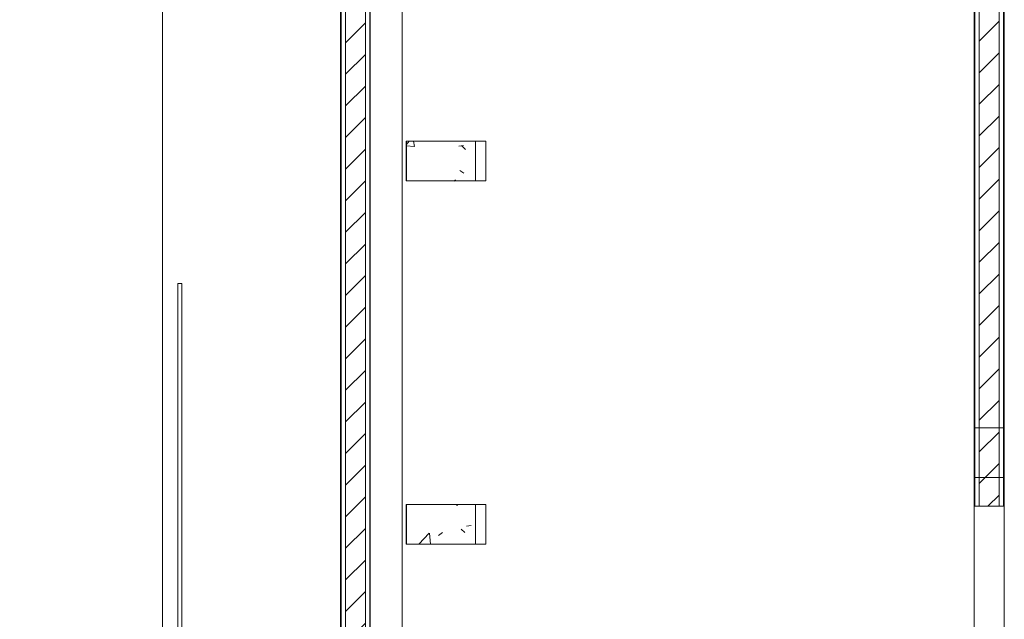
# Model space of a CAD drawing. Header units: metres. Extents: x 1.7 to 42.3, y -72.9 to -47.6.
# Tile 121 of 216: x 9.8 to 14.8, y -61.6 to -58.6. Entities that reach past the tile are written whole.
import ezdxf

# ---------------------------------------------------------------- set-up
doc = ezdxf.new("R2010")
doc.units = ezdxf.units.M
doc.layers.add('2PAV - FRIG_dwg', color=7, linetype='Continuous', lineweight=18, true_color=0x767676)
doc.layers.add('TUB_FRIGO', color=30, linetype='Continuous', lineweight=18, true_color=0xff7f00)
for name, color, linetype, lineweight in [('A-COLS', 7, 'Continuous', 18), ('A-FLOR', 7, 'Continuous', 18), ('A-GENM', 7, 'Continuous', 18), ('A-WALL', 7, 'Continuous', 18), ('A-WALL-PATT', 7, 'Continuous', 18), ('S-COLS', 7, 'Continuous', 18)]:
    doc.layers.add(name, color=color, linetype=linetype, lineweight=lineweight)
pattern_1 = [(50, (21.555, -62.9), (0.546555, -0.047815), [0.05715, -0.62865]), (355, (21.555, -62.9), (-0.105728, 0.573166), [0.04572, -0.50292]), (100.451, (21.601, -62.904), (0.440828, 0.52535), [0.04857, -0.53427]), (46.184, (21.555, -62.748), (0.813237, -0.12613), [0.08573, -0.94298]), (96.636, (21.623, -62.758), (0.71221, 0.742287), [0.07286, -0.80141]), (351.184, (21.555, -62.748), (0.712217, 0.742274), [0.06858, -0.75438]), (21, (21.631, -62.786), (0.454846, -0.306795), [0.05715, -0.62865]), (326, (21.631, -62.786), (0.185405, 0.55256), [0.04572, -0.50292]), (71.451, (21.669, -62.811), (0.64025, 0.245763), [0.04857, -0.53427]), (37.5, (21.555, -62.9), (0.009261, 0.2536672), [0.02515, -0.47168, 0.02515, -0.48539, -0.50482]), (37.5, (21.555, -62.9), (0.009261, 0.2536672), [-1.007, 0.02515, -0.47968]), (7.5, (21.555, -62.9), (0.200456, 0.300546), [0.02515, -0.26594, 0.02515, -0.46025, -0.1924]), (7.5, (21.555, -62.9), (0.200456, 0.300546), [-0.77648, 0.02515, -0.16726]), (327.5, (21.385, -62.9), (0.4067682, -0.0171882), [0.02515, -0.16535, 0.02515, -0.56921, -0.78867]), (327.5, (21.385, -62.9), (0.4067682, -0.0171882), [-0.78486, 0.02515, -0.76352]), (317.5, (21.309, -62.9), (0.444383, 0.076279), [0.02515, -0.2225, 0.02515, -0.36957, -0.56007]), (317.5, (21.309, -62.9), (0.444383, 0.076279), [-0.64237, 0.02515, -0.53492])]
pattern_2 = [(45, (21.555, -62.9), (-0.0795495, 0.0795495), [])]

# ---------------------------------------------------------------- blocks, each defined once
blk = doc.blocks.new('Led_Stripe_11805 - Led_Stripe_11805-7511531-2PAV - FRIGORÍFICA')
at = {"layer": 'A-GENM', "color": 253, "true_color": 0xaaaaaa}
for p, q in [((-1.5, -0.01), (-1.5, 0.01)), ((-1.5, 0.01), (1.5, 0.01)), ((1.5, 0.01), (1.5, -0.01)), ((1.5, -0.01), (-1.5, -0.01))]:
    blk.add_line(p, q, dxfattribs=at)
blk = doc.blocks.new('4 GRE - ESCOLA DE CINEMA E AUDIOVISUAL CINE REX R07_rvt-1-2PAV - FRIGORÍFICA')
at = {"layer": 'A-WALL-PATT', "true_color": 0xd4d4d4}
h = blk.add_hatch(dxfattribs=at)
h.set_pattern_fill('FP_2', color=254, style=0, pattern_type=2)
h.set_pattern_definition(pattern_2)
h.paths.add_polyline_path([(11.434, -68.1376), (11.534, -68.1376), (11.534, -67.9161), (11.434, -67.9161), (11.434, -68.1319)])
h.paths.add_polyline_path([(11.484, -66.9661), (11.534, -66.9661), (11.534, -56.1865), (11.434, -56.1865), (11.434, -66.9661)])
h.paths.add_polyline_path([(11.534, -55.2365), (11.534, -54.5715), (11.434, -54.5715), (11.434, -55.2365), (11.484, -55.2365)])
h = blk.add_hatch(dxfattribs=at)
h.set_pattern_fill('FP_2', color=254, style=0, pattern_type=2)
h.set_pattern_definition(pattern_2)
h.paths.add_polyline_path([(14.674, -67.9426), (14.724, -67.9426), (14.724, -67.2461), (14.624, -67.2461), (14.624, -67.9426)])
h.paths.add_polyline_path([(14.724, -65.9961), (14.724, -62.4364), (14.624, -62.4364), (14.624, -65.9961), (14.674, -65.9961)])
h.paths.add_polyline_path([(14.724, -61.0364), (14.724, -54.8165), (14.624, -54.8165), (14.624, -61.0364)])
h = blk.add_hatch(dxfattribs=at)
h.set_pattern_fill('FP_1', color=254, style=0, pattern_type=2)
h.set_pattern_definition(pattern_1)
h.paths.add_polyline_path([(11.484, -66.9911), (11.484, -66.9886), (11.4115, -66.9886), (11.4115, -56.164), (11.484, -56.164), (11.484, -56.1615), (11.409, -56.1615), (11.409, -66.9911)])
h.paths.add_polyline_path([(11.484, -55.2615), (11.484, -55.259), (11.4115, -55.259), (11.4115, -54.839), (11.409, -54.839), (11.409, -55.2615)])
h = blk.add_hatch(dxfattribs=at)
h.set_pattern_fill('FP_1', color=254, style=0, pattern_type=2)
h.set_pattern_definition(pattern_1)
h.paths.add_polyline_path([(11.5565, -68.1376), (11.559, -68.1376), (11.559, -67.8911), (11.484, -67.8911), (11.484, -67.8936), (11.5565, -67.8936), (11.5565, -67.9213)])
h.paths.add_polyline_path([(11.529, -66.9911), (11.559, -66.9911), (11.559, -65.3561), (11.5565, -65.3561), (11.5565, -66.9886), (11.484, -66.9886), (11.484, -66.9911)])
h.paths.add_polyline_path([(11.559, -65.2861), (11.559, -56.1615), (11.484, -56.1615), (11.484, -56.164), (11.5565, -56.164), (11.5565, -65.2861)])
h.paths.add_polyline_path([(11.529, -55.2615), (11.559, -55.2615), (11.559, -55.1765), (11.5565, -55.1765), (11.5565, -55.259), (11.484, -55.259), (11.484, -55.2615)])
h.paths.add_polyline_path([(11.559, -55.1065), (11.559, -54.839), (11.5565, -54.839), (11.5565, -55.1065)])
h = blk.add_hatch(dxfattribs=at)
h.set_pattern_fill('FP_1', color=254, style=0, pattern_type=2)
h.set_pattern_definition(pattern_1)
h.paths.add_polyline_path([(14.6015, -67.9426), (14.6015, -67.2236), (14.674, -67.2236), (14.674, -67.2211), (14.599, -67.2211), (14.599, -67.9426)])
h.paths.add_polyline_path([(14.599, -66.0211), (14.674, -66.0211), (14.674, -66.0186), (14.6015, -66.0186), (14.6015, -65.3561), (14.599, -65.3561), (14.599, -65.8465)])
h.paths.add_polyline_path([(14.599, -65.2861), (14.6015, -65.2861), (14.6015, -62.4364), (14.599, -62.4364), (14.599, -64.1867)])
h.paths.add_polyline_path([(14.6015, -61.0364), (14.6015, -54.8415), (14.599, -54.8415), (14.599, -61.0364)])
h = blk.add_hatch(dxfattribs=at)
h.set_pattern_fill('FP_1', color=254, style=0, pattern_type=2)
h.set_pattern_definition(pattern_1)
h.paths.add_polyline_path([(14.749, -67.9426), (14.749, -67.2211), (14.674, -67.2211), (14.674, -67.2236), (14.7465, -67.2236), (14.7465, -67.9426)])
h.paths.add_polyline_path([(14.674, -66.0211), (14.749, -66.0211), (14.749, -62.4364), (14.7465, -62.4364), (14.7465, -66.0186), (14.674, -66.0186)])
h.paths.add_polyline_path([(14.749, -61.0364), (14.749, -54.8415), (14.7465, -54.8415), (14.7465, -61.0364)])
at = {"layer": 'S-COLS', "true_color": 0xaaaaaa}
h = blk.add_hatch(dxfattribs=at)
h.set_pattern_fill('FP_1', color=253, style=0, pattern_type=2)
h.set_pattern_definition(pattern_1)
h.paths.add_polyline_path([(12.089, -59.3985), (12.089, -59.1985), (11.739, -59.1985), (11.739, -59.3985)])
h = blk.add_hatch(dxfattribs=at)
h.set_pattern_fill('FP_1', color=253, style=0, pattern_type=2)
h.set_pattern_definition(pattern_1)
h.paths.add_polyline_path([(12.089, -61.227), (12.089, -61.027), (11.739, -61.027), (11.739, -61.227)])
at = {"layer": 'A-FLOR', "color": 253, "true_color": 0xaaaaaa}
blk.add_line((11.7198, -65.2861), (11.7198, -56.3415), dxfattribs=at)
at = {"layer": 'A-WALL', "color": 253, "true_color": 0xaaaaaa}
for p, q in [((14.599, -54.8415), (14.599, -61.0364)), ((14.6015, -54.8415), (14.6015, -61.0364)), ((14.624, -54.8415), (14.624, -61.0364)), ((14.724, -54.8415), (14.724, -61.0364)), ((14.7465, -54.8415), (14.7465, -61.0364)), ((14.749, -61.0364), (14.749, -54.8415)), ((11.409, -56.1615), (11.409, -66.9911)), ((11.4115, -56.164), (11.4115, -66.9886)), ((11.434, -56.1865), (11.434, -66.9661)), ((11.534, -65.2861), (11.534, -56.1865)), ((11.5565, -65.2861), (11.5565, -56.164)), ((11.559, -65.2861), (11.559, -56.1615)), ((14.599, -61.0364), (14.749, -61.0364)), ((14.599, -62.4364), (14.599, -61.0364)), ((14.749, -61.0364), (14.749, -62.4364))]:
    blk.add_line(p, q, dxfattribs=at)
at = {"layer": 'S-COLS', "color": 253, "true_color": 0xaaaaaa}
for p, q in [((12.089, -59.1985), (11.739, -59.1985)), ((11.739, -59.1985), (11.739, -59.3985)), ((12.089, -59.3985), (12.089, -59.1985)), ((11.739, -59.3985), (12.089, -59.3985)), ((12.089, -61.027), (11.739, -61.027)), ((11.739, -61.027), (11.739, -61.227)), ((12.089, -61.227), (12.089, -61.027)), ((11.739, -61.227), (12.089, -61.227))]:
    blk.add_line(p, q, dxfattribs=at)
at = {"layer": 'A-GENM', "color": 253, "lineweight": 18, "true_color": 0xaaaaaa, "extrusion": (0, 0, -1), "rotation": 269.9999999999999}
blk.add_blockref('Led_Stripe_11805 - Led_Stripe_11805-7511531-2PAV - FRIGORÍFICA', (-10.5998, -61.4154), dxfattribs=at)
blk = doc.blocks.new('Family - P61-300170-2PAV - FRIGORÍFICA')
at = {"layer": 'S-COLS', "color": 253, "true_color": 0xaaaaaa}
for p, q in [((-0.075, 0.125), (-0.075, -0.125)), ((0.075, 0.125), (-0.075, 0.125)), ((0.075, -0.125), (0.075, 0.125)), ((-0.075, -0.125), (0.075, -0.125))]:
    blk.add_line(p, q, dxfattribs=at)
blk = doc.blocks.new('Family - P61-301642-2PAV - FRIGORÍFICA')
at = {"layer": 'S-COLS', "color": 253, "true_color": 0xaaaaaa}
for p, q in [((-0.075, 0.125), (-0.075, -0.125)), ((0.075, 0.125), (-0.075, 0.125)), ((0.075, -0.125), (0.075, 0.125)), ((-0.075, -0.125), (0.075, -0.125))]:
    blk.add_line(p, q, dxfattribs=at)
blk = doc.blocks.new('Family - P28-300188-2PAV - FRIGORÍFICA')
at = {"layer": 'S-COLS', "color": 253, "true_color": 0xaaaaaa}
for p, q in [((0.2, 0.1), (-0.2, 0.1)), ((-0.2, 0.1), (-0.2, -0.1)), ((0.2, -0.1), (0.2, 0.1)), ((-0.2, -0.1), (0.2, -0.1))]:
    blk.add_line(p, q, dxfattribs=at)
blk = doc.blocks.new('Family - P28-301609-2PAV - FRIGORÍFICA')
at = {"layer": 'S-COLS', "color": 253, "true_color": 0xaaaaaa}
for p, q in [((0.2, 0.1), (-0.2, 0.1)), ((-0.2, 0.1), (-0.2, -0.1)), ((0.2, -0.1), (0.2, 0.1)), ((-0.2, -0.1), (0.2, -0.1))]:
    blk.add_line(p, q, dxfattribs=at)
blk = doc.blocks.new('Family - P29-300316-2PAV - FRIGORÍFICA')
at = {"layer": 'S-COLS', "color": 253, "true_color": 0xaaaaaa}
for p, q in [((0.2, 0.1), (-0.2, 0.1)), ((-0.2, 0.1), (-0.2, -0.1)), ((0.2, -0.1), (0.2, 0.1)), ((-0.2, -0.1), (0.2, -0.1))]:
    blk.add_line(p, q, dxfattribs=at)
blk = doc.blocks.new('Family - P29-301610-2PAV - FRIGORÍFICA')
at = {"layer": 'S-COLS', "color": 253, "true_color": 0xaaaaaa}
for p, q in [((0.2, 0.1), (-0.2, 0.1)), ((-0.2, 0.1), (-0.2, -0.1)), ((0.2, -0.1), (0.2, 0.1)), ((-0.2, -0.1), (0.2, -0.1))]:
    blk.add_line(p, q, dxfattribs=at)
blk = doc.blocks.new('ESTRUTURAL CINE REX _011_IFC-1-2PAV - FRIGORÍFICA')
at = {"layer": 'A-COLS', "color": 253, "lineweight": 18, "true_color": 0xaaaaaa}
for name, p in [('Family - P28-301609-2PAV - FRIGORÍFICA', (11.9403, -59.2985)), ('Family - P61-301642-2PAV - FRIGORÍFICA', (14.6753, -60.767)), ('Family - P29-301610-2PAV - FRIGORÍFICA', (11.9403, -61.127))]:
    blk.add_blockref(name, p, dxfattribs=at)
at = {"layer": 'S-COLS', "color": 253, "lineweight": 18, "true_color": 0xaaaaaa}
for name, p in [('Family - P28-300188-2PAV - FRIGORÍFICA', (11.9403, -59.2985)), ('Family - P61-300170-2PAV - FRIGORÍFICA', (14.6753, -60.767)), ('Family - P29-300316-2PAV - FRIGORÍFICA', (11.9403, -61.127))]:
    blk.add_blockref(name, p, dxfattribs=at)
blk = doc.blocks.new('2PAV - FRIG_dwg-1115023-2PAV - FRIGORÍFICA')
at = {"layer": 'TUB_FRIGO', "flags": 128}
blk.add_lwpolyline([(-11.0427, 6.8956), (-11.0427, 0.9724), (-13.4548, 0.9724)], dxfattribs=at)

msp = doc.modelspace()

# ---------------------------------------------------------------- block references
at = {"lineweight": 5}
for name in ['4 GRE - ESCOLA DE CINEMA E AUDIOVISUAL CINE REX R07_rvt-1-2PAV - FRIGORÍFICA', 'ESTRUTURAL CINE REX _011_IFC-1-2PAV - FRIGORÍFICA']:
    msp.add_blockref(name, (0, 0), dxfattribs=at)
at = {"layer": '2PAV - FRIG_dwg', "color": 7}
msp.add_blockref('2PAV - FRIG_dwg-1115023-2PAV - FRIGORÍFICA', (21.555, -62.9), dxfattribs=at)

doc.saveas('drawing.dxf')
